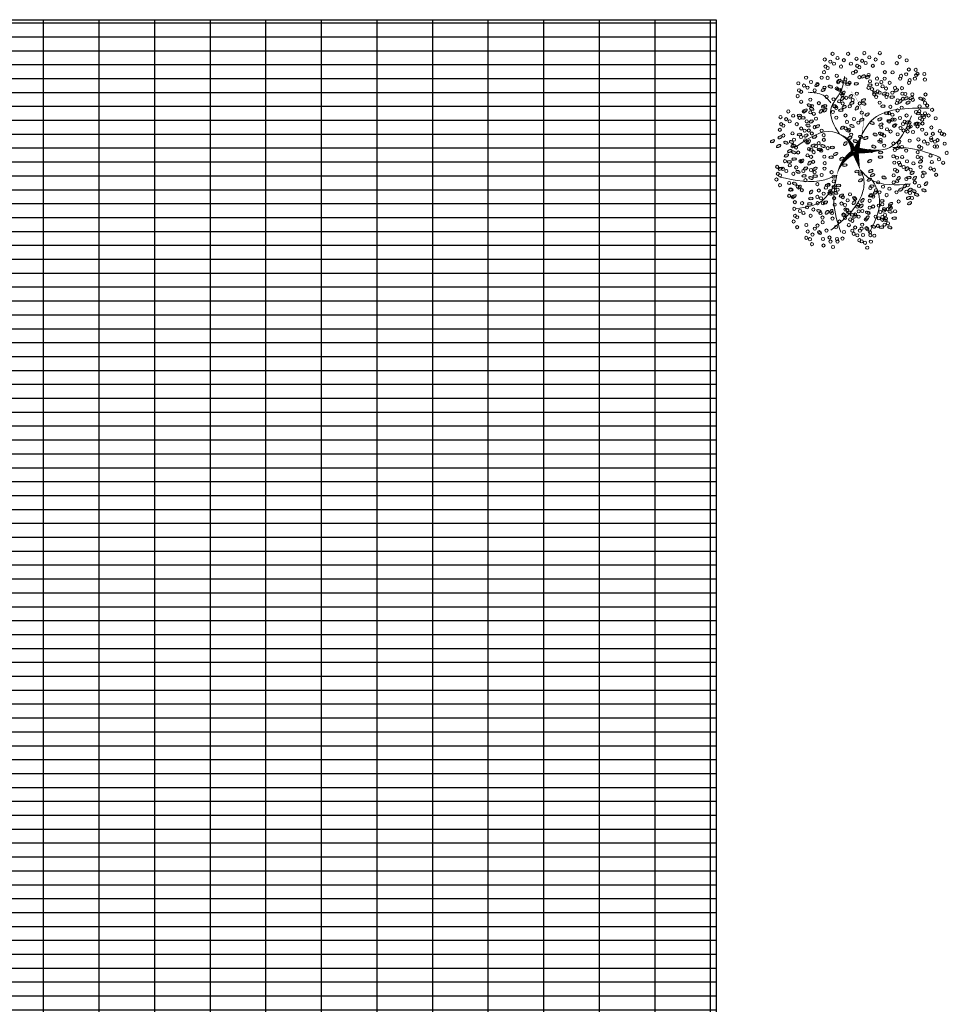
# Model space of a CAD drawing. Header units: millimetres. Extents: x 2161 to 2648, y 395 to 538.
# Tile 15 of 30: x 2330 to 2353, y 479 to 502. Entities that reach past the tile are written whole.
import ezdxf

# ---------------------------------------------------------------- set-up
doc = ezdxf.new("R2010")
doc.units = ezdxf.units.MM
doc.linetypes.add('ACAD_ISO04W100', pattern=[30, 24, -3, 0, -3])
doc.layers.add('01 - Vegetación', color=3, linetype='Continuous', lineweight=0)
doc.layers.add('Cotas', color=3, linetype='Continuous')
doc.layers.add('PAREDE', color=6, linetype='Continuous')

# ---------------------------------------------------------------- blocks, each defined once
blk = doc.blocks.new('17')
at = {"layer": '01 - Vegetación'}
for points in [[(4495.84, 1680.23, 1.33, 0.0221, 0.199177), (4489.97, 1684.48, 0.0221, 0.0221, 1.224983)], [(4496.02, 1680.23, 1.33, 0.0221, 0.286986), (4500.47, 1683.82, 0.0221, 0.0221, -1.494927)], [(4497.07, 1679.43, 0.133, 0.0221, 0.381476), (4512.91, 1682.47, 0.0221, 0.0221, -1.841687)], [(4496.02, 1679.76, 1.77, 0.0221, 0), (4491.39, 1678.53, 0.0221, 0.0221, 0)], [(4496.02, 1679.66, 1.77, 0.0221, 0), (4500.28, 1678.15, 0.0221, 0.0221, 0)], [(4496.4, 1679.85, 1.77, 0.0221, 0.074947), (4496.4, 1672.95, 0.0221, 0.0221, 0.762797)]]:
    blk.add_lwpolyline(points, format="xyseb", dxfattribs=at)
for points in [[(4490, 1684.47), (4488.83, 1687.51), (4489.5, 1699.09)], [(4487.73, 1684.98), (4483.44, 1688.25), (4481.42, 1694.81)], [(4497.83, 1680.19), (4501.11, 1685.48), (4497.33, 1694.81)], [(4508.5, 1685.98), (4510.45, 1688), (4511.21, 1691.78)], [(4490, 1684.47), (4482.94, 1685.23), (4475.36, 1683.47)], [(4491.39, 1678.53), (4489.02, 1677.58), (4485.46, 1677.92), (4475.87, 1685.99)], [(4500.47, 1683.82), (4506.92, 1685.99), (4511.46, 1683.47), (4515.25, 1682.46)], [(4491.39, 1678.53), (4489, 1675.9), (4487.73, 1665.57)], [(4496.57, 1678.43), (4497.07, 1670.86), (4505.15, 1665.32)], [(4497.07, 1679.43), (4503.89, 1675.65), (4507.17, 1660.78)], [(4488.74, 1675.4), (4484.7, 1673.64), (4475.11, 1676.16)], [(4497.07, 1670.11), (4496.82, 1665.57), (4494.55, 1658.01)]]:
    blk.add_spline(points, degree=3, dxfattribs=at)
blk = doc.blocks.new('16')
at = {"layer": '01 - Vegetación'}
h = blk.add_hatch(color=40, dxfattribs=at)
h.set_gradient(color1=(255, 191, 0), color2=(223, 255, 127), rotation=180, centered=1, tint=1, name='INVSPHERICAL')
edge = h.paths.add_edge_path()
edge.add_ellipse((4538.847, 1678.642), major_axis=(-0.0033, 0.0777), ratio=0.578492, start_angle=0, end_angle=360, ccw=False)
edge = h.paths.add_edge_path()
edge.add_ellipse((4538.961, 1678.487), major_axis=(-0.0349, 0.0695), ratio=0.578492, start_angle=0, end_angle=360, ccw=False)
edge = h.paths.add_edge_path()
edge.add_ellipse((4538.69, 1678.926), major_axis=(-0.0594, 0.0503), ratio=0.578492, start_angle=0, end_angle=360, ccw=False)
edge = h.paths.add_edge_path()
edge.add_ellipse((4538.676, 1678.266), major_axis=(-0.0033, 0.0777), ratio=0.578492, start_angle=0, end_angle=360, ccw=False)
edge = h.paths.add_edge_path()
edge.add_ellipse((4541.23, 1679.281), major_axis=(0.0274, 0.0728), ratio=0.578492, start_angle=0, end_angle=360, ccw=False)
edge = h.paths.add_edge_path()
edge.add_ellipse((4540.829, 1679.36), major_axis=(-0.0349, 0.0695), ratio=0.578492, start_angle=0, end_angle=360, ccw=False)
edge = h.paths.add_edge_path()
edge.add_ellipse((4541.174, 1679.607), major_axis=(-0.0349, 0.0695), ratio=0.578492, start_angle=0, end_angle=360, ccw=False)
edge = h.paths.add_edge_path()
edge.add_ellipse((4541.072, 1679.421), major_axis=(0.0274, 0.0728), ratio=0.578492, start_angle=0, end_angle=360, ccw=False)
edge = h.paths.add_edge_path()
edge.add_ellipse((4540.113, 1679.632), major_axis=(-0.0349, 0.0695), ratio=0.578492, start_angle=0, end_angle=360, ccw=False)
edge = h.paths.add_edge_path()
edge.add_ellipse((4540.279, 1679.843), major_axis=(-0.0349, 0.0695), ratio=0.578492, start_angle=0, end_angle=360, ccw=False)
edge = h.paths.add_edge_path()
edge.add_ellipse((4540.165, 1679.999), major_axis=(-0.0033, 0.0777), ratio=0.578492, start_angle=0, end_angle=360, ccw=False)
edge = h.paths.add_edge_path()
edge.add_ellipse((4540.499, 1679.956), major_axis=(-0.0033, 0.0777), ratio=0.578492, start_angle=0, end_angle=360, ccw=False)
edge = h.paths.add_edge_path()
edge.add_ellipse((4540.629, 1679.513), major_axis=(-0.0594, 0.0503), ratio=0.578492, start_angle=0, end_angle=360, ccw=False)
edge = h.paths.add_edge_path()
edge.add_ellipse((4540.551, 1680.278), major_axis=(0.0274, 0.0728), ratio=0.578492, start_angle=0, end_angle=360, ccw=False)
edge = h.paths.add_edge_path()
edge.add_ellipse((4539.201, 1679.744), major_axis=(-0.0033, 0.0777), ratio=0.578492, start_angle=0, end_angle=360, ccw=False)
edge = h.paths.add_edge_path()
edge.add_ellipse((4539.14, 1679.893), major_axis=(0.0274, 0.0728), ratio=0.578492, start_angle=0, end_angle=360, ccw=False)
edge = h.paths.add_edge_path()
edge.add_ellipse((4539.208, 1680.126), major_axis=(-0.0033, 0.0777), ratio=0.578492, start_angle=0, end_angle=360, ccw=False)
edge = h.paths.add_edge_path()
edge.add_ellipse((4538.979, 1680.681), major_axis=(-0.0594, 0.0503), ratio=0.578492, start_angle=0, end_angle=360, ccw=False)
edge = h.paths.add_edge_path()
edge.add_ellipse((4538.577, 1680.728), major_axis=(-0.0033, 0.0777), ratio=0.578492, start_angle=0, end_angle=360, ccw=False)
edge = h.paths.add_edge_path()
edge.add_ellipse((4538.926, 1680.033), major_axis=(0.0274, 0.0728), ratio=0.578492, start_angle=0, end_angle=360, ccw=False)
edge = h.paths.add_edge_path()
edge.add_ellipse((4538.95, 1679.842), major_axis=(0.0274, 0.0728), ratio=0.578492, start_angle=0, end_angle=360, ccw=False)
edge = h.paths.add_edge_path()
edge.add_ellipse((4538.621, 1680.191), major_axis=(-0.0349, 0.0695), ratio=0.578492, start_angle=0, end_angle=360, ccw=False)
edge = h.paths.add_edge_path()
edge.add_ellipse((4538.328, 1680.411), major_axis=(0.0274, 0.0728), ratio=0.578492, start_angle=0, end_angle=360, ccw=False)
edge = h.paths.add_edge_path()
edge.add_ellipse((4538.283, 1680.138), major_axis=(-0.0594, 0.0503), ratio=0.578492, start_angle=0, end_angle=360, ccw=False)
edge = h.paths.add_edge_path()
edge.add_ellipse((4538.32, 1679.993), major_axis=(-0.0594, 0.0503), ratio=0.578492, start_angle=0, end_angle=360, ccw=False)
edge = h.paths.add_edge_path()
edge.add_ellipse((4538.755, 1680.687), major_axis=(-0.0033, 0.0777), ratio=0.578492, start_angle=0, end_angle=360, ccw=False)
edge = h.paths.add_edge_path()
edge.add_ellipse((4538.834, 1681.261), major_axis=(-0.0349, 0.0695), ratio=0.578492, start_angle=0, end_angle=360, ccw=False)
edge = h.paths.add_edge_path()
edge.add_ellipse((4539.054, 1681.374), major_axis=(-0.0033, 0.0777), ratio=0.578492, start_angle=0, end_angle=360, ccw=False)
edge = h.paths.add_edge_path()
edge.add_ellipse((4539.147, 1681.076), major_axis=(-0.0594, 0.0503), ratio=0.578492, start_angle=0, end_angle=360, ccw=False)
edge = h.paths.add_edge_path()
edge.add_ellipse((4539.52, 1680.541), major_axis=(-0.0033, 0.0777), ratio=0.578492, start_angle=0, end_angle=360, ccw=False)
edge = h.paths.add_edge_path()
edge.add_ellipse((4539.459, 1680.689), major_axis=(0.0274, 0.0728), ratio=0.578492, start_angle=0, end_angle=360, ccw=False)
edge = h.paths.add_edge_path()
edge.add_ellipse((4539.527, 1680.923), major_axis=(-0.0033, 0.0777), ratio=0.578492, start_angle=0, end_angle=360, ccw=False)
edge = h.paths.add_edge_path()
edge.add_ellipse((4539.265, 1681.244), major_axis=(0.0274, 0.0728), ratio=0.578492, start_angle=0, end_angle=360, ccw=False)
edge = h.paths.add_edge_path()
edge.add_ellipse((4539.188, 1677.478), major_axis=(-0.0594, 0.0503), ratio=0.578492, start_angle=0, end_angle=360, ccw=False)
edge = h.paths.add_edge_path()
edge.add_ellipse((4539.473, 1678.19), major_axis=(0.0274, 0.0728), ratio=0.578492, start_angle=0, end_angle=360, ccw=False)
edge = h.paths.add_edge_path()
edge.add_ellipse((4540.696, 1678.325), major_axis=(0.0274, 0.0728), ratio=0.578492, start_angle=0, end_angle=360, ccw=False)
edge = h.paths.add_edge_path()
edge.add_ellipse((4540.33, 1678.305), major_axis=(-0.0033, 0.0777), ratio=0.578492, start_angle=0, end_angle=360, ccw=False)
edge = h.paths.add_edge_path()
edge.add_ellipse((4540.174, 1678.307), major_axis=(-0.0033, 0.0777), ratio=0.578492, start_angle=0, end_angle=360, ccw=False)
edge = h.paths.add_edge_path()
edge.add_ellipse((4540.488, 1677.717), major_axis=(-0.0594, 0.0503), ratio=0.578492, start_angle=0, end_angle=360, ccw=False)
edge = h.paths.add_edge_path()
edge.add_ellipse((4540.676, 1677.675), major_axis=(-0.0594, 0.0503), ratio=0.578492, start_angle=0, end_angle=360, ccw=False)
edge = h.paths.add_edge_path()
edge.add_ellipse((4539.469, 1677.341), major_axis=(-0.0033, 0.0777), ratio=0.578492, start_angle=0, end_angle=360, ccw=False)
edge = h.paths.add_edge_path()
edge.add_ellipse((4539.773, 1677.406), major_axis=(-0.0594, 0.0503), ratio=0.578492, start_angle=0, end_angle=360, ccw=False)
edge = h.paths.add_edge_path()
edge.add_ellipse((4539.631, 1677.23), major_axis=(-0.0349, 0.0695), ratio=0.578492, start_angle=0, end_angle=360, ccw=False)
edge = h.paths.add_edge_path()
edge.add_ellipse((4539.445, 1677.695), major_axis=(-0.0594, 0.0503), ratio=0.578492, start_angle=0, end_angle=360, ccw=False)
edge = h.paths.add_edge_path()
edge.add_ellipse((4542.676, 1679.136), major_axis=(-0.0033, 0.0777), ratio=0.578492, start_angle=0, end_angle=360, ccw=False)
edge = h.paths.add_edge_path()
edge.add_ellipse((4542.661, 1679.428), major_axis=(-0.0033, 0.0777), ratio=0.578492, start_angle=0, end_angle=360, ccw=False)
edge = h.paths.add_edge_path()
edge.add_ellipse((4542.742, 1679.554), major_axis=(-0.0033, 0.0777), ratio=0.578492, start_angle=0, end_angle=360, ccw=False)
edge = h.paths.add_edge_path()
edge.add_ellipse((4542.776, 1679.728), major_axis=(-0.0349, 0.0695), ratio=0.578492, start_angle=0, end_angle=360, ccw=False)
edge = h.paths.add_edge_path()
edge.add_ellipse((4542.477, 1679.745), major_axis=(0.0274, 0.0728), ratio=0.578492, start_angle=0, end_angle=360, ccw=False)
edge = h.paths.add_edge_path()
edge.add_ellipse((4542.578, 1680.02), major_axis=(0.0274, 0.0728), ratio=0.578492, start_angle=0, end_angle=360, ccw=False)
edge = h.paths.add_edge_path()
edge.add_ellipse((4542.466, 1680.268), major_axis=(-0.0349, 0.0695), ratio=0.578492, start_angle=0, end_angle=360, ccw=False)
edge = h.paths.add_edge_path()
edge.add_ellipse((4542.632, 1680.479), major_axis=(-0.0349, 0.0695), ratio=0.578492, start_angle=0, end_angle=360, ccw=False)
edge = h.paths.add_edge_path()
edge.add_ellipse((4542.359, 1679.577), major_axis=(-0.0594, 0.0503), ratio=0.578492, start_angle=0, end_angle=360, ccw=False)
edge = h.paths.add_edge_path()
edge.add_ellipse((4542.171, 1679.619), major_axis=(-0.0594, 0.0503), ratio=0.578492, start_angle=0, end_angle=360, ccw=False)
edge = h.paths.add_edge_path()
edge.add_ellipse((4542.246, 1679.328), major_axis=(-0.0594, 0.0503), ratio=0.578492, start_angle=0, end_angle=360, ccw=False)
edge = h.paths.add_edge_path()
edge.add_ellipse((4542.369, 1678.498), major_axis=(0.0274, 0.0728), ratio=0.578492, start_angle=0, end_angle=360, ccw=False)
edge = h.paths.add_edge_path()
edge.add_ellipse((4542.902, 1678.749), major_axis=(-0.0349, 0.0695), ratio=0.578492, start_angle=0, end_angle=360, ccw=False)
edge = h.paths.add_edge_path()
edge.add_ellipse((4542.925, 1678.897), major_axis=(-0.0349, 0.0695), ratio=0.578492, start_angle=0, end_angle=360, ccw=False)
edge = h.paths.add_edge_path()
edge.add_ellipse((4542.628, 1678.671), major_axis=(-0.0033, 0.0777), ratio=0.578492, start_angle=0, end_angle=360, ccw=False)
edge = h.paths.add_edge_path()
edge.add_ellipse((4542.11, 1678.896), major_axis=(-0.0349, 0.0695), ratio=0.578492, start_angle=0, end_angle=360, ccw=False)
edge = h.paths.add_edge_path()
edge.add_ellipse((4542.34, 1678.18), major_axis=(-0.0349, 0.0695), ratio=0.578492, start_angle=0, end_angle=360, ccw=False)
edge = h.paths.add_edge_path()
edge.add_ellipse((4538.137, 1679.191), major_axis=(-0.0349, 0.0695), ratio=0.578492, start_angle=0, end_angle=360, ccw=False)
edge = h.paths.add_edge_path()
edge.add_ellipse((4538.099, 1678.758), major_axis=(-0.0594, 0.0503), ratio=0.578492, start_angle=0, end_angle=360, ccw=False)
edge = h.paths.add_edge_path()
edge.add_ellipse((4537.796, 1678.552), major_axis=(0.0274, 0.0728), ratio=0.578492, start_angle=0, end_angle=360, ccw=False)
edge = h.paths.add_edge_path()
edge.add_ellipse((4537.776, 1678.277), major_axis=(-0.0033, 0.0777), ratio=0.578492, start_angle=0, end_angle=360, ccw=False)
edge = h.paths.add_edge_path()
edge.add_ellipse((4539.181, 1678.6), major_axis=(-0.0033, 0.0777), ratio=0.578492, start_angle=0, end_angle=360, ccw=False)
edge = h.paths.add_edge_path()
edge.add_ellipse((4538.502, 1678.968), major_axis=(-0.0594, 0.0503), ratio=0.578492, start_angle=0, end_angle=360, ccw=False)
edge = h.paths.add_edge_path()
edge.add_ellipse((4538.615, 1679.216), major_axis=(-0.0594, 0.0503), ratio=0.578492, start_angle=0, end_angle=360, ccw=False)
edge = h.paths.add_edge_path()
edge.add_ellipse((4538.188, 1679.557), major_axis=(-0.0033, 0.0777), ratio=0.578492, start_angle=0, end_angle=360, ccw=False)
edge = h.paths.add_edge_path()
edge.add_ellipse((4538.203, 1679.265), major_axis=(-0.0033, 0.0777), ratio=0.578492, start_angle=0, end_angle=360, ccw=False)
edge = h.paths.add_edge_path()
edge.add_ellipse((4538.285, 1679.391), major_axis=(-0.0033, 0.0777), ratio=0.578492, start_angle=0, end_angle=360, ccw=False)
edge = h.paths.add_edge_path()
edge.add_ellipse((4538.856, 1679.647), major_axis=(-0.0349, 0.0695), ratio=0.578492, start_angle=0, end_angle=360, ccw=False)
edge = h.paths.add_edge_path()
edge.add_ellipse((4538.272, 1678.751), major_axis=(0.0274, 0.0728), ratio=0.578492, start_angle=0, end_angle=360, ccw=False)
edge = h.paths.add_edge_path()
edge.add_ellipse((4540.863, 1678.985), major_axis=(0.0274, 0.0728), ratio=0.578492, start_angle=0, end_angle=360, ccw=False)
edge = h.paths.add_edge_path()
edge.add_ellipse((4540.823, 1678.811), major_axis=(-0.0349, 0.0695), ratio=0.578492, start_angle=0, end_angle=360, ccw=False)
edge = h.paths.add_edge_path()
edge.add_ellipse((4541.446, 1678.949), major_axis=(-0.0349, 0.0695), ratio=0.578492, start_angle=0, end_angle=360, ccw=False)
edge = h.paths.add_edge_path()
edge.add_ellipse((4540.434, 1680.393), major_axis=(-0.0033, 0.0777), ratio=0.578492, start_angle=0, end_angle=360, ccw=False)
edge = h.paths.add_edge_path()
edge.add_ellipse((4540.419, 1680.685), major_axis=(-0.0033, 0.0777), ratio=0.578492, start_angle=0, end_angle=360, ccw=False)
edge = h.paths.add_edge_path()
edge.add_ellipse((4539.773, 1680.547), major_axis=(-0.0349, 0.0695), ratio=0.578492, start_angle=0, end_angle=360, ccw=False)
edge = h.paths.add_edge_path()
edge.add_ellipse((4539.782, 1680.87), major_axis=(-0.0349, 0.0695), ratio=0.578492, start_angle=0, end_angle=360, ccw=False)
edge = h.paths.add_edge_path()
edge.add_ellipse((4539.668, 1681.126), major_axis=(0.0274, 0.0728), ratio=0.578492, start_angle=0, end_angle=360, ccw=False)
edge = h.paths.add_edge_path()
edge.add_ellipse((4540.336, 1681.276), major_axis=(0.0274, 0.0728), ratio=0.578492, start_angle=0, end_angle=360, ccw=False)
edge = h.paths.add_edge_path()
edge.add_ellipse((4540.381, 1681.413), major_axis=(-0.0349, 0.0695), ratio=0.578492, start_angle=0, end_angle=360, ccw=False)
edge = h.paths.add_edge_path()
edge.add_ellipse((4540.225, 1681.525), major_axis=(-0.0349, 0.0695), ratio=0.578492, start_angle=0, end_angle=360, ccw=False)
edge = h.paths.add_edge_path()
edge.add_ellipse((4540.009, 1681.424), major_axis=(-0.0033, 0.0777), ratio=0.578492, start_angle=0, end_angle=360, ccw=False)
edge = h.paths.add_edge_path()
edge.add_ellipse((4540.106, 1681.258), major_axis=(-0.0033, 0.0777), ratio=0.578492, start_angle=0, end_angle=360, ccw=False)
edge = h.paths.add_edge_path()
edge.add_ellipse((4540.036, 1680.989), major_axis=(-0.0594, 0.0503), ratio=0.578492, start_angle=0, end_angle=360, ccw=False)
edge = h.paths.add_edge_path()
edge.add_ellipse((4539.967, 1680.73), major_axis=(-0.0594, 0.0503), ratio=0.578492, start_angle=0, end_angle=360, ccw=False)
edge = h.paths.add_edge_path()
edge.add_ellipse((4541.92, 1680.217), major_axis=(-0.0033, 0.0777), ratio=0.578492, start_angle=0, end_angle=360, ccw=False)
edge = h.paths.add_edge_path()
edge.add_ellipse((4541.222, 1680.466), major_axis=(-0.0349, 0.0695), ratio=0.578492, start_angle=0, end_angle=360, ccw=False)
edge = h.paths.add_edge_path()
edge.add_ellipse((4541.387, 1680.676), major_axis=(-0.0349, 0.0695), ratio=0.578492, start_angle=0, end_angle=360, ccw=False)
edge = h.paths.add_edge_path()
edge.add_ellipse((4541.251, 1680.784), major_axis=(0.0274, 0.0728), ratio=0.578492, start_angle=0, end_angle=360, ccw=False)
edge = h.paths.add_edge_path()
edge.add_ellipse((4541.818, 1680.659), major_axis=(0.0274, 0.0728), ratio=0.578492, start_angle=0, end_angle=360, ccw=False)
edge = h.paths.add_edge_path()
edge.add_ellipse((4541.942, 1680.743), major_axis=(0.0274, 0.0728), ratio=0.578492, start_angle=0, end_angle=360, ccw=False)
edge = h.paths.add_edge_path()
edge.add_ellipse((4541.762, 1680.886), major_axis=(-0.0349, 0.0695), ratio=0.578492, start_angle=0, end_angle=360, ccw=False)
edge = h.paths.add_edge_path()
edge.add_ellipse((4541.592, 1681.082), major_axis=(-0.0033, 0.0777), ratio=0.578492, start_angle=0, end_angle=360, ccw=False)
edge = h.paths.add_edge_path()
edge.add_ellipse((4541.511, 1680.956), major_axis=(-0.0033, 0.0777), ratio=0.578492, start_angle=0, end_angle=360, ccw=False)
edge = h.paths.add_edge_path()
edge.add_ellipse((4541.775, 1680.201), major_axis=(-0.0594, 0.0503), ratio=0.578492, start_angle=0, end_angle=360, ccw=False)
edge = h.paths.add_edge_path()
edge.add_ellipse((4541.737, 1680.346), major_axis=(-0.0594, 0.0503), ratio=0.578492, start_angle=0, end_angle=360, ccw=False)
edge = h.paths.add_edge_path()
edge.add_ellipse((4541.843, 1679.118), major_axis=(-0.0594, 0.0503), ratio=0.578492, start_angle=0, end_angle=360, ccw=False)
edge = h.paths.add_edge_path()
edge.add_ellipse((4541.881, 1679.551), major_axis=(-0.0349, 0.0695), ratio=0.578492, start_angle=0, end_angle=360, ccw=False)
edge = h.paths.add_edge_path()
edge.add_ellipse((4542.015, 1679.29), major_axis=(-0.0349, 0.0695), ratio=0.578492, start_angle=0, end_angle=360, ccw=False)
edge = h.paths.add_edge_path()
edge.add_ellipse((4541.91, 1679.869), major_axis=(0.0274, 0.0728), ratio=0.578492, start_angle=0, end_angle=360, ccw=False)
edge = h.paths.add_edge_path()
edge.add_ellipse((4541.769, 1679.666), major_axis=(-0.0033, 0.0777), ratio=0.578492, start_angle=0, end_angle=360, ccw=False)
edge = h.paths.add_edge_path()
edge.add_ellipse((4539.676, 1679.115), major_axis=(-0.0033, 0.0777), ratio=0.578492, start_angle=0, end_angle=360, ccw=False)
edge = h.paths.add_edge_path()
edge.add_ellipse((4539.594, 1678.989), major_axis=(-0.0033, 0.0777), ratio=0.578492, start_angle=0, end_angle=360, ccw=False)
edge = h.paths.add_edge_path()
edge.add_ellipse((4539.898, 1679.531), major_axis=(-0.0033, 0.0777), ratio=0.578492, start_angle=0, end_angle=360, ccw=False)
edge = h.paths.add_edge_path()
edge.add_ellipse((4539.697, 1678.641), major_axis=(-0.0349, 0.0695), ratio=0.578492, start_angle=0, end_angle=360, ccw=False)
edge = h.paths.add_edge_path()
edge.add_ellipse((4539.398, 1678.691), major_axis=(-0.0349, 0.0695), ratio=0.578492, start_angle=0, end_angle=360, ccw=False)
edge = h.paths.add_edge_path()
edge.add_ellipse((4539.555, 1678.579), major_axis=(-0.0349, 0.0695), ratio=0.578492, start_angle=0, end_angle=360, ccw=False)
edge = h.paths.add_edge_path()
edge.add_ellipse((4540.714, 1679.167), major_axis=(0.0274, 0.0728), ratio=0.578492, start_angle=0, end_angle=360, ccw=False)
edge = h.paths.add_edge_path()
edge.add_ellipse((4540.549, 1681.79), major_axis=(-0.0349, 0.0695), ratio=0.578492, start_angle=0, end_angle=360, ccw=False)
edge = h.paths.add_edge_path()
edge.add_ellipse((4540.715, 1682.001), major_axis=(-0.0349, 0.0695), ratio=0.578492, start_angle=0, end_angle=360, ccw=False)
edge = h.paths.add_edge_path()
edge.add_ellipse((4540.848, 1681.741), major_axis=(-0.0349, 0.0695), ratio=0.578492, start_angle=0, end_angle=360, ccw=False)
edge = h.paths.add_edge_path()
edge.add_ellipse((4540.661, 1681.542), major_axis=(0.0274, 0.0728), ratio=0.578492, start_angle=0, end_angle=360, ccw=False)
edge = h.paths.add_edge_path()
edge.add_ellipse((4540.684, 1681.351), major_axis=(0.0274, 0.0728), ratio=0.578492, start_angle=0, end_angle=360, ccw=False)
edge = h.paths.add_edge_path()
edge.add_ellipse((4540.56, 1681.267), major_axis=(0.0274, 0.0728), ratio=0.578492, start_angle=0, end_angle=360, ccw=False)
edge = h.paths.add_edge_path()
edge.add_ellipse((4540.528, 1678.539), major_axis=(0.0274, 0.0728), ratio=0.578492, start_angle=0, end_angle=360, ccw=False)
edge = h.paths.add_edge_path()
edge.add_ellipse((4540.38, 1678.647), major_axis=(0.0274, 0.0728), ratio=0.578492, start_angle=0, end_angle=360, ccw=False)
edge = h.paths.add_edge_path()
edge.add_ellipse((4540.034, 1678.678), major_axis=(-0.0349, 0.0695), ratio=0.578492, start_angle=0, end_angle=360, ccw=False)
edge = h.paths.add_edge_path()
edge.add_ellipse((4540.944, 1678.493), major_axis=(0.0274, 0.0728), ratio=0.578492, start_angle=0, end_angle=360, ccw=False)
edge = h.paths.add_edge_path()
edge.add_ellipse((4541.625, 1678.77), major_axis=(-0.0349, 0.0695), ratio=0.578492, start_angle=0, end_angle=360, ccw=False)
edge = h.paths.add_edge_path()
edge.add_ellipse((4541.994, 1678.887), major_axis=(0.0274, 0.0728), ratio=0.578492, start_angle=0, end_angle=360, ccw=False)
edge = h.paths.add_edge_path()
edge.add_ellipse((4541.336, 1678.598), major_axis=(0.0274, 0.0728), ratio=0.578492, start_angle=0, end_angle=360, ccw=False)
edge = h.paths.add_edge_path()
edge.add_ellipse((4539.381, 1678.993), major_axis=(-0.0349, 0.0695), ratio=0.578492, start_angle=0, end_angle=360, ccw=False)
edge = h.paths.add_edge_path()
edge.add_ellipse((4540.938, 1681.079), major_axis=(-0.0033, 0.0777), ratio=0.578492, start_angle=0, end_angle=360, ccw=False)
edge = h.paths.add_edge_path()
edge.add_ellipse((4540.699, 1680.759), major_axis=(-0.0594, 0.0503), ratio=0.578492, start_angle=0, end_angle=360, ccw=False)
edge = h.paths.add_edge_path()
edge.add_ellipse((4540.908, 1680.857), major_axis=(-0.0349, 0.0695), ratio=0.578492, start_angle=0, end_angle=360, ccw=False)
edge = h.paths.add_edge_path()
edge.add_ellipse((4540.863, 1680.561), major_axis=(-0.0349, 0.0695), ratio=0.578492, start_angle=0, end_angle=360, ccw=False)
edge = h.paths.add_edge_path()
edge.add_ellipse((4540.564, 1680.61), major_axis=(-0.0349, 0.0695), ratio=0.578492, start_angle=0, end_angle=360, ccw=False)
edge = h.paths.add_edge_path()
edge.add_ellipse((4539.771, 1681.729), major_axis=(-0.0349, 0.0695), ratio=0.578492, start_angle=0, end_angle=360, ccw=False)
edge = h.paths.add_edge_path()
edge.add_ellipse((4540.968, 1678.302), major_axis=(0.0274, 0.0728), ratio=0.578492, start_angle=0, end_angle=360, ccw=False)
edge = h.paths.add_edge_path()
edge.add_ellipse((4541.908, 1678.227), major_axis=(-0.0033, 0.0777), ratio=0.578492, start_angle=0, end_angle=360, ccw=False)
edge = h.paths.add_edge_path()
edge.add_ellipse((4541.283, 1678.297), major_axis=(-0.0349, 0.0695), ratio=0.578492, start_angle=0, end_angle=360, ccw=False)
edge = h.paths.add_edge_path()
edge.add_ellipse((4541.463, 1678.333), major_axis=(-0.0349, 0.0695), ratio=0.578492, start_angle=0, end_angle=360, ccw=False)
edge = h.paths.add_edge_path()
edge.add_ellipse((4538.021, 1678.159), major_axis=(0.0274, 0.0728), ratio=0.578492, start_angle=0, end_angle=360, ccw=False)
edge = h.paths.add_edge_path()
edge.add_ellipse((4537.772, 1677.992), major_axis=(0.0274, 0.0728), ratio=0.578492, start_angle=0, end_angle=360, ccw=False)
edge = h.paths.add_edge_path()
edge.add_ellipse((4538.082, 1677.841), major_axis=(-0.0033, 0.0777), ratio=0.578492, start_angle=0, end_angle=360, ccw=False)
edge = h.paths.add_edge_path()
edge.add_ellipse((4538.572, 1677.966), major_axis=(-0.0349, 0.0695), ratio=0.578492, start_angle=0, end_angle=360, ccw=False)
edge = h.paths.add_edge_path()
edge.add_ellipse((4538.311, 1677.99), major_axis=(0.0274, 0.0728), ratio=0.578492, start_angle=0, end_angle=360, ccw=False)
edge = h.paths.add_edge_path()
edge.add_ellipse((4538.394, 1678.174), major_axis=(0.0274, 0.0728), ratio=0.578492, start_angle=0, end_angle=360, ccw=False)
edge = h.paths.add_edge_path()
edge.add_ellipse((4538.776, 1677.355), major_axis=(-0.0349, 0.0695), ratio=0.578492, start_angle=0, end_angle=360, ccw=False)
edge = h.paths.add_edge_path()
edge.add_ellipse((4538.597, 1677.319), major_axis=(-0.0349, 0.0695), ratio=0.578492, start_angle=0, end_angle=360, ccw=False)
edge = h.paths.add_edge_path()
edge.add_ellipse((4539.063, 1677.621), major_axis=(-0.0349, 0.0695), ratio=0.578492, start_angle=0, end_angle=360, ccw=False)
edge = h.paths.add_edge_path()
edge.add_ellipse((4539.033, 1676.828), major_axis=(0.0274, 0.0728), ratio=0.578492, start_angle=0, end_angle=360, ccw=False)
edge = h.paths.add_edge_path()
edge.add_ellipse((4539.009, 1677.162), major_axis=(0.0274, 0.0728), ratio=0.578492, start_angle=0, end_angle=360, ccw=False)
edge = h.paths.add_edge_path()
edge.add_ellipse((4538.885, 1677.078), major_axis=(0.0274, 0.0728), ratio=0.578492, start_angle=0, end_angle=360, ccw=False)
edge = h.paths.add_edge_path()
edge.add_ellipse((4539.054, 1677.298), major_axis=(-0.0349, 0.0695), ratio=0.578492, start_angle=0, end_angle=360, ccw=False)
edge = h.paths.add_edge_path()
edge.add_ellipse((4542.221, 1677.913), major_axis=(-0.0033, 0.0777), ratio=0.578492, start_angle=0, end_angle=360, ccw=False)
edge = h.paths.add_edge_path()
edge.add_ellipse((4542.451, 1677.771), major_axis=(-0.0349, 0.0695), ratio=0.578492, start_angle=0, end_angle=360, ccw=False)
edge = h.paths.add_edge_path()
edge.add_ellipse((4541.18, 1677.355), major_axis=(-0.0349, 0.0695), ratio=0.578492, start_angle=0, end_angle=360, ccw=False)
edge = h.paths.add_edge_path()
edge.add_ellipse((4541.671, 1678.102), major_axis=(-0.0033, 0.0777), ratio=0.578492, start_angle=0, end_angle=360, ccw=False)
edge = h.paths.add_edge_path()
edge.add_ellipse((4541.411, 1678.017), major_axis=(-0.0033, 0.0777), ratio=0.578492, start_angle=0, end_angle=360, ccw=False)
edge = h.paths.add_edge_path()
edge.add_ellipse((4542.075, 1677.637), major_axis=(-0.0594, 0.0503), ratio=0.578492, start_angle=0, end_angle=360, ccw=False)
edge = h.paths.add_edge_path()
edge.add_ellipse((4541.252, 1677.826), major_axis=(-0.0349, 0.0695), ratio=0.578492, start_angle=0, end_angle=360, ccw=False)
edge = h.paths.add_edge_path()
edge.add_ellipse((4541.596, 1676.853), major_axis=(-0.0033, 0.0777), ratio=0.578492, start_angle=0, end_angle=360, ccw=False)
edge = h.paths.add_edge_path()
edge.add_ellipse((4541.655, 1677.018), major_axis=(-0.0033, 0.0777), ratio=0.578492, start_angle=0, end_angle=360, ccw=False)
edge = h.paths.add_edge_path()
edge.add_ellipse((4542.033, 1677.371), major_axis=(-0.0349, 0.0695), ratio=0.578492, start_angle=0, end_angle=360, ccw=False)
edge = h.paths.add_edge_path()
edge.add_ellipse((4542.19, 1677.259), major_axis=(-0.0349, 0.0695), ratio=0.578492, start_angle=0, end_angle=360, ccw=False)
edge = h.paths.add_edge_path()
edge.add_ellipse((4542.168, 1676.931), major_axis=(0.0274, 0.0728), ratio=0.578492, start_angle=0, end_angle=360, ccw=False)
edge = h.paths.add_edge_path()
edge.add_ellipse((4542.176, 1677.433), major_axis=(-0.0349, 0.0695), ratio=0.578492, start_angle=0, end_angle=360, ccw=False)
edge = h.paths.add_edge_path()
edge.add_ellipse((4541.313, 1677.094), major_axis=(-0.0349, 0.0695), ratio=0.578492, start_angle=0, end_angle=360, ccw=False)
edge = h.paths.add_edge_path()
edge.add_ellipse((4541.359, 1677.391), major_axis=(-0.0349, 0.0695), ratio=0.578492, start_angle=0, end_angle=360, ccw=False)
edge = h.paths.add_edge_path()
edge.add_ellipse((4540.019, 1676.943), major_axis=(-0.0349, 0.0695), ratio=0.578492, start_angle=0, end_angle=360, ccw=False)
edge = h.paths.add_edge_path()
edge.add_ellipse((4539.641, 1676.826), major_axis=(0.0274, 0.0728), ratio=0.578492, start_angle=0, end_angle=360, ccw=False)
edge = h.paths.add_edge_path()
edge.add_ellipse((4539.262, 1676.754), major_axis=(-0.0594, 0.0503), ratio=0.578492, start_angle=0, end_angle=360, ccw=False)
edge = h.paths.add_edge_path()
edge.add_ellipse((4539.45, 1677.146), major_axis=(-0.0594, 0.0503), ratio=0.578492, start_angle=0, end_angle=360, ccw=False)
at = {"layer": '01 - Vegetación', "extrusion": (0, 0, -1)}
for centre, major_axis in [((4540.715, 1682.001), (-0.0349, 0.0695)), ((4539.771, 1681.729), (-0.0349, 0.0695)), ((4540.549, 1681.79), (-0.0349, 0.0695)), ((4540.848, 1681.741), (-0.0349, 0.0695)), ((4538.834, 1681.261), (-0.0349, 0.0695)), ((4539.054, 1681.374), (-0.0033, 0.0777)), ((4540.009, 1681.424), (-0.0033, 0.0777)), ((4540.106, 1681.258), (-0.0033, 0.0777)), ((4540.225, 1681.525), (-0.0349, 0.0695)), ((4540.381, 1681.413), (-0.0349, 0.0695)), ((4539.527, 1680.923), (-0.0033, 0.0777)), ((4539.782, 1680.87), (-0.0349, 0.0695)), ((4540.938, 1681.079), (-0.0033, 0.0777)), ((4541.511, 1680.956), (-0.0033, 0.0777)), ((4541.592, 1681.082), (-0.0033, 0.0777)), ((4541.762, 1680.886), (-0.0349, 0.0695)), ((4538.577, 1680.728), (-0.0033, 0.0777)), ((4538.755, 1680.687), (-0.0033, 0.0777)), ((4539.52, 1680.541), (-0.0033, 0.0777)), ((4539.773, 1680.547), (-0.0349, 0.0695)), ((4540.419, 1680.685), (-0.0033, 0.0777)), ((4540.564, 1680.61), (-0.0349, 0.0695)), ((4540.863, 1680.561), (-0.0349, 0.0695)), ((4540.908, 1680.857), (-0.0349, 0.0695)), ((4541.387, 1680.676), (-0.0349, 0.0695)), ((4540.434, 1680.393), (-0.0033, 0.0777)), ((4541.222, 1680.466), (-0.0349, 0.0695)), ((4541.92, 1680.217), (-0.0033, 0.0777)), ((4542.466, 1680.268), (-0.0349, 0.0695)), ((4542.632, 1680.479), (-0.0349, 0.0695)), ((4538.621, 1680.191), (-0.0349, 0.0695)), ((4539.208, 1680.126), (-0.0033, 0.0777)), ((4540.165, 1679.999), (-0.0033, 0.0777)), ((4540.499, 1679.956), (-0.0033, 0.0777)), ((4538.188, 1679.557), (-0.0033, 0.0777)), ((4538.856, 1679.647), (-0.0349, 0.0695)), ((4539.201, 1679.744), (-0.0033, 0.0777)), ((4539.898, 1679.531), (-0.0033, 0.0777)), ((4540.113, 1679.632), (-0.0349, 0.0695)), ((4540.279, 1679.843), (-0.0349, 0.0695)), ((4541.174, 1679.607), (-0.0349, 0.0695)), ((4541.769, 1679.666), (-0.0033, 0.0777)), ((4541.881, 1679.551), (-0.0349, 0.0695)), ((4542.742, 1679.554), (-0.0033, 0.0777)), ((4542.776, 1679.728), (-0.0349, 0.0695)), ((4538.137, 1679.191), (-0.0349, 0.0695)), ((4538.203, 1679.265), (-0.0033, 0.0777)), ((4538.285, 1679.391), (-0.0033, 0.0777)), ((4540.829, 1679.36), (-0.0349, 0.0695)), ((4542.015, 1679.29), (-0.0349, 0.0695)), ((4542.661, 1679.428), (-0.0033, 0.0777)), ((4539.381, 1678.993), (-0.0349, 0.0695)), ((4539.594, 1678.989), (-0.0033, 0.0777)), ((4539.676, 1679.115), (-0.0033, 0.0777)), ((4541.446, 1678.949), (-0.0349, 0.0695)), ((4542.11, 1678.896), (-0.0349, 0.0695)), ((4542.676, 1679.136), (-0.0033, 0.0777)), ((4542.925, 1678.897), (-0.0349, 0.0695)), ((4538.847, 1678.642), (-0.0033, 0.0777)), ((4539.181, 1678.6), (-0.0033, 0.0777)), ((4539.398, 1678.691), (-0.0349, 0.0695)), ((4539.555, 1678.579), (-0.0349, 0.0695)), ((4539.697, 1678.641), (-0.0349, 0.0695)), ((4540.034, 1678.678), (-0.0349, 0.0695)), ((4540.823, 1678.811), (-0.0349, 0.0695)), ((4541.625, 1678.77), (-0.0349, 0.0695)), ((4542.628, 1678.671), (-0.0033, 0.0777)), ((4542.902, 1678.749), (-0.0349, 0.0695)), ((4537.776, 1678.277), (-0.0033, 0.0777)), ((4538.676, 1678.266), (-0.0033, 0.0777)), ((4538.961, 1678.487), (-0.0349, 0.0695)), ((4540.174, 1678.307), (-0.0033, 0.0777)), ((4540.33, 1678.305), (-0.0033, 0.0777)), ((4541.283, 1678.297), (-0.0349, 0.0695)), ((4541.463, 1678.333), (-0.0349, 0.0695)), ((4541.908, 1678.227), (-0.0033, 0.0777)), ((4542.34, 1678.18), (-0.0349, 0.0695)), ((4538.082, 1677.841), (-0.0033, 0.0777)), ((4538.572, 1677.966), (-0.0349, 0.0695)), ((4541.411, 1678.017), (-0.0033, 0.0777)), ((4541.671, 1678.102), (-0.0033, 0.0777)), ((4542.221, 1677.913), (-0.0033, 0.0777)), ((4539.063, 1677.621), (-0.0349, 0.0695)), ((4541.252, 1677.826), (-0.0349, 0.0695)), ((4542.451, 1677.771), (-0.0349, 0.0695)), ((4538.597, 1677.319), (-0.0349, 0.0695)), ((4538.776, 1677.355), (-0.0349, 0.0695)), ((4539.054, 1677.298), (-0.0349, 0.0695)), ((4539.469, 1677.341), (-0.0033, 0.0777)), ((4539.631, 1677.23), (-0.0349, 0.0695)), ((4541.18, 1677.355), (-0.0349, 0.0695)), ((4541.359, 1677.391), (-0.0349, 0.0695)), ((4542.033, 1677.371), (-0.0349, 0.0695)), ((4542.176, 1677.433), (-0.0349, 0.0695)), ((4542.19, 1677.259), (-0.0349, 0.0695)), ((4540.019, 1676.943), (-0.0349, 0.0695)), ((4541.313, 1677.094), (-0.0349, 0.0695)), ((4541.596, 1676.853), (-0.0033, 0.0777)), ((4541.655, 1677.018), (-0.0033, 0.0777))]:
    blk.add_ellipse(centre, major_axis=major_axis, ratio=0.578492, start_param=3.141593, end_param=9.424778, dxfattribs=at)
for centre, major_axis in [((4540.661, 1681.542), (0.0274, 0.0728)), ((4539.265, 1681.244), (0.0274, 0.0728)), ((4540.336, 1681.276), (0.0274, 0.0728)), ((4540.56, 1681.267), (0.0274, 0.0728)), ((4540.684, 1681.351), (0.0274, 0.0728)), ((4539.147, 1681.076), (-0.0594, 0.0503)), ((4539.668, 1681.126), (0.0274, 0.0728)), ((4540.036, 1680.989), (-0.0594, 0.0503)), ((4538.979, 1680.681), (-0.0594, 0.0503)), ((4539.459, 1680.689), (0.0274, 0.0728)), ((4539.967, 1680.73), (-0.0594, 0.0503)), ((4540.699, 1680.759), (-0.0594, 0.0503)), ((4541.251, 1680.784), (0.0274, 0.0728)), ((4541.818, 1680.659), (0.0274, 0.0728)), ((4541.942, 1680.743), (0.0274, 0.0728)), ((4538.328, 1680.411), (0.0274, 0.0728)), ((4540.551, 1680.278), (0.0274, 0.0728)), ((4541.737, 1680.346), (-0.0594, 0.0503)), ((4538.283, 1680.138), (-0.0594, 0.0503)), ((4538.32, 1679.993), (-0.0594, 0.0503)), ((4538.926, 1680.033), (0.0274, 0.0728)), ((4539.14, 1679.893), (0.0274, 0.0728)), ((4541.775, 1680.201), (-0.0594, 0.0503)), ((4541.91, 1679.869), (0.0274, 0.0728)), ((4542.578, 1680.02), (0.0274, 0.0728)), ((4538.95, 1679.842), (0.0274, 0.0728)), ((4542.171, 1679.619), (-0.0594, 0.0503)), ((4542.359, 1679.577), (-0.0594, 0.0503)), ((4542.477, 1679.745), (0.0274, 0.0728)), ((4538.615, 1679.216), (-0.0594, 0.0503)), ((4540.629, 1679.513), (-0.0594, 0.0503)), ((4541.072, 1679.421), (0.0274, 0.0728)), ((4541.23, 1679.281), (0.0274, 0.0728)), ((4542.246, 1679.328), (-0.0594, 0.0503)), ((4538.502, 1678.968), (-0.0594, 0.0503)), ((4538.69, 1678.926), (-0.0594, 0.0503)), ((4540.714, 1679.167), (0.0274, 0.0728)), ((4540.863, 1678.985), (0.0274, 0.0728)), ((4541.843, 1679.118), (-0.0594, 0.0503)), ((4541.994, 1678.887), (0.0274, 0.0728)), ((4537.796, 1678.552), (0.0274, 0.0728)), ((4538.099, 1678.758), (-0.0594, 0.0503)), ((4538.272, 1678.751), (0.0274, 0.0728)), ((4540.38, 1678.647), (0.0274, 0.0728)), ((4540.528, 1678.539), (0.0274, 0.0728)), ((4541.336, 1678.598), (0.0274, 0.0728)), ((4538.394, 1678.174), (0.0274, 0.0728)), ((4539.473, 1678.19), (0.0274, 0.0728)), ((4540.696, 1678.325), (0.0274, 0.0728)), ((4540.944, 1678.493), (0.0274, 0.0728)), ((4540.968, 1678.302), (0.0274, 0.0728)), ((4542.369, 1678.498), (0.0274, 0.0728)), ((4537.772, 1677.992), (0.0274, 0.0728)), ((4538.021, 1678.159), (0.0274, 0.0728)), ((4538.311, 1677.99), (0.0274, 0.0728)), ((4539.445, 1677.695), (-0.0594, 0.0503)), ((4540.488, 1677.717), (-0.0594, 0.0503)), ((4540.676, 1677.675), (-0.0594, 0.0503)), ((4542.075, 1677.637), (-0.0594, 0.0503)), ((4539.188, 1677.478), (-0.0594, 0.0503)), ((4539.773, 1677.406), (-0.0594, 0.0503)), ((4538.885, 1677.078), (0.0274, 0.0728)), ((4539.009, 1677.162), (0.0274, 0.0728)), ((4539.45, 1677.146), (-0.0594, 0.0503)), ((4542.168, 1676.931), (0.0274, 0.0728)), ((4539.033, 1676.828), (0.0274, 0.0728)), ((4539.262, 1676.754), (-0.0594, 0.0503)), ((4539.641, 1676.826), (0.0274, 0.0728))]:
    blk.add_ellipse(centre, major_axis=major_axis, ratio=0.578492, dxfattribs=at)
blk = doc.blocks.new('18')
at = {"color": 60}
for centre in [(4488.87, 1699.94), (4490.32, 1699.58), (4492.13, 1699.76), (4487.42, 1699.03), (4489.95, 1699.03), (4491.04, 1697.4), (4491.59, 1698.31), (4493.58, 1697.76), (4500.15, 1698.17), (4501.6, 1699.08), (4502.68, 1698.17), (4503.05, 1698.72), (4504.32, 1697.45), (4504.86, 1698.9), (4506.31, 1696.91), (4476.66, 1694.63), (4478.11, 1695.54), (4479.2, 1694.63), (4479.56, 1695.18), (4481.37, 1695.36), (4483.07, 1695.23), (4484.34, 1695.77), (4484.7, 1696.68), (4486.33, 1696.32), (4487.06, 1694.51), (4487.96, 1696.68), (4490.32, 1695.59), (4491.95, 1694.87), (4492.49, 1696.5), (4495.8, 1694.37), (4497.07, 1694.91), (4497.43, 1695.82), (4499.06, 1695.46), (4500.69, 1695.82), (4503.05, 1694.73), (4503.77, 1696.54), (4505.22, 1695.64), (4473.94, 1692.28), (4475.57, 1691.92), (4477.21, 1692.28), (4480.29, 1693), (4480.83, 1693.91), (4481.74, 1692.1), (4482.82, 1693.36), (4486.15, 1693.42), (4488.69, 1692.51), (4491.04, 1693.06), (4493.58, 1693.78), (4495.05, 1691.97), (4498.31, 1691.97), (4498.88, 1692.56), (4499.79, 1693.65), (4501.39, 1692.69), (4501.93, 1693.6), (4503.77, 1692.2), (4504.68, 1694.01), (4506.31, 1692.92), (4472.31, 1690.83), (4473.58, 1691.37), (4474.77, 1690.7), (4476.3, 1690.11), (4477.08, 1689.41), (4479.56, 1691.19), (4481.19, 1690.47), (4482.82, 1689.38), (4484.42, 1689.44), (4487.68, 1689.44), (4490.76, 1690.17), (4491.3, 1691.07), (4493.41, 1690.52), (4494.68, 1691.06), (4495.88, 1690.38), (4496.68, 1691.6), (4497.4, 1689.79), (4500.66, 1690.88), (4501.42, 1691.65), (4502.29, 1690.16), (4471.96, 1687.88), (4473.62, 1688.01), (4475.16, 1688.77), (4475.39, 1689.02), (4475.8, 1687.11), (4477.93, 1688.11), (4479.13, 1688.13), (4480.29, 1688.66), (4482.79, 1688), (4484.06, 1688.54), (4485.25, 1687.86), (4486.05, 1689.08), (4486.77, 1687.27), (4490.04, 1688.36), (4491.67, 1687.63), (4493.06, 1687.57), (4494.72, 1687.69), (4496.26, 1688.46), (4496.5, 1688.71), (4496.9, 1686.8), (4498.18, 1689.1), (4499.03, 1687.8), (4500.23, 1687.82), (4501.39, 1688.34), (4471.57, 1685.45), (4472.98, 1686.09), (4472.98, 1684.29), (4473.62, 1684.42), (4474.01, 1686.34), (4476.7, 1684.68), (4478.87, 1685.57), (4480.28, 1685.7), (4482.43, 1685.04), (4484.1, 1685.17), (4485.63, 1685.94), (4485.87, 1686.18), (4486.27, 1684.27), (4487.55, 1686.58), (4488.4, 1685.28), (4489.6, 1685.3), (4490.76, 1685.82), (4473.75, 1683.01), (4475.42, 1682.63), (4478.11, 1683.78), (4479, 1682.37), (4479.9, 1682.75), (4481.08, 1681.83), (4481.18, 1682.24), (4482.35, 1682.38), (4482.71, 1683.28), (4484.34, 1682.92), (4474.59, 1679.23), (4474.95, 1680.14), (4476.58, 1679.78), (4483.54, 1681.7), (4483.93, 1679.78), (4484.16, 1680.02), (4485.07, 1681.11), (4473.32, 1678.69), (4475.78, 1678.56), (4476.4, 1676.88), (4477.31, 1677.97), (4480.73, 1678.88), (4482.39, 1679.01), (4472.96, 1675.74), (4474.63, 1675.87), (4476.17, 1676.64), (4481.65, 1676.05), (4477.3, 1672.25), (4478.56, 1672.79), (4478.93, 1673.7), (4479.76, 1672.11), (4480.56, 1673.33), (4482.19, 1673.7), (4481.28, 1671.52), (4482.06, 1670.83)]:
    blk.add_circle(centre, 0.405, dxfattribs=at)
at = {"color": 62}
for centre in [(4510.24, 1694.51), (4513.51, 1694.33), (4508.79, 1693.6), (4511.33, 1693.6), (4511.69, 1694.15), (4512.42, 1691.97), (4512.96, 1692.88), (4514.96, 1692.34), (4504.45, 1689.8), (4505.71, 1690.35), (4506.08, 1691.25), (4507.71, 1690.89), (4509.34, 1691.25), (4511.69, 1690.16), (4513.33, 1689.44), (4513.87, 1691.07), (4507.53, 1687.99), (4508.43, 1689.08), (4510.06, 1687.09), (4512.42, 1687.63), (4514.96, 1688.35), (4475.75, 1680.49), (4477.2, 1681.39), (4478.29, 1680.49), (4478.65, 1681.03), (4479.92, 1679.76), (4480.46, 1681.21), (4481.91, 1679.22), (4471.4, 1676.68), (4472.67, 1677.23), (4473.03, 1678.13), (4474.66, 1677.77), (4476.29, 1678.13), (4478.65, 1677.04), (4479.37, 1678.86), (4480.82, 1677.95), (4474.48, 1674.87), (4475.39, 1675.96), (4479.37, 1674.51), (4480.28, 1676.32), (4481.91, 1675.23), (4481.98, 1675.16), (4483.43, 1676.06), (4484.51, 1675.16), (4484.88, 1675.7), (4486.15, 1674.43), (4486.69, 1675.88), (4477.02, 1673.97), (4478.9, 1671.9), (4479.26, 1672.8), (4480.89, 1672.44), (4482.52, 1672.8), (4484.88, 1671.72), (4485.6, 1673.53), (4487.05, 1672.62), (4488.14, 1673.89), (4477.63, 1671.36), (4480.71, 1669.54), (4481.61, 1670.63), (4485.6, 1669.18), (4486.51, 1670.99), (4488.14, 1669.91), (4483.25, 1668.64)]:
    blk.add_circle(centre, 0.405, dxfattribs=at)
at = {"color": 64}
for centre in [(4514.9, 1686.83), (4516.35, 1687.74), (4517.44, 1686.83), (4517.8, 1687.37), (4519.61, 1687.56), (4512.18, 1684.48), (4515.45, 1684.48), (4518.53, 1685.2), (4519.07, 1686.11), (4519.98, 1684.3), (4521.06, 1685.56), (4510.55, 1683.03), (4511.82, 1683.57), (4513.81, 1684.11), (4514.54, 1682.3), (4517.8, 1683.39), (4519.43, 1682.67), (4513.63, 1681.22), (4516.17, 1680.31), (4518.53, 1680.86), (4521.06, 1681.58), (4489.93, 1669.91), (4491.38, 1669.55), (4493.19, 1669.73), (4485.76, 1666.65), (4488.48, 1669), (4489.02, 1666.65), (4491.01, 1669), (4492.1, 1667.37), (4492.65, 1668.28), (4494.64, 1667.74), (4484.13, 1665.2), (4485.4, 1665.74), (4487.39, 1666.29), (4488.12, 1664.48), (4491.38, 1665.56), (4493.01, 1664.84), (4493.55, 1666.47), (4487.21, 1663.39), (4489.75, 1662.48), (4492.1, 1663.03), (4494.43, 1662.83), (4494.64, 1663.75), (4495.88, 1663.74), (4496.96, 1662.83), (4497.33, 1663.38), (4498.59, 1662.11), (4499.14, 1663.56), (4500.59, 1661.57), (4490.08, 1659.03), (4491.35, 1659.57), (4491.71, 1660.48), (4493.34, 1660.12), (4494.97, 1660.48), (4497.33, 1659.39), (4498.05, 1661.2), (4499.5, 1660.3), (4493.16, 1657.22), (4494.06, 1658.31), (4498.05, 1656.86), (4498.96, 1658.67), (4500.59, 1657.58), (4495.69, 1656.31)]:
    blk.add_circle(centre, 0.405, dxfattribs=at)
at = {"color": 66}
for centre in [(4504.72, 1684.6), (4506.17, 1685.5), (4507.25, 1684.6), (4507.62, 1685.14), (4509.43, 1685.32), (4502, 1682.24), (4503.63, 1681.88), (4505.26, 1682.24), (4508.34, 1682.97), (4508.89, 1683.87), (4509.79, 1682.06), (4510.88, 1683.33), (4500.37, 1680.79), (4501.64, 1681.34), (4504.36, 1680.07), (4507.62, 1681.15), (4509.25, 1680.43), (4510.88, 1679.34), (4516.54, 1679.6), (4517.99, 1679.24), (4519.8, 1679.42), (4503.45, 1678.98), (4505.99, 1678.08), (4508.34, 1678.62), (4515.09, 1678.69), (4517.63, 1678.69), (4518.71, 1677.06), (4519.26, 1677.97), (4521.25, 1677.43), (4510.74, 1674.89), (4512.01, 1675.43), (4512.37, 1676.34), (4514, 1675.98), (4514.73, 1674.17), (4515.63, 1676.34), (4517.99, 1675.25), (4519.62, 1674.53), (4520.16, 1676.16), (4497.55, 1672.33), (4499, 1673.23), (4500.09, 1672.33), (4500.45, 1672.87), (4502.26, 1673.05), (4513.82, 1673.08), (4516.36, 1672.17), (4518.71, 1672.72), (4521.25, 1673.44), (4494.83, 1669.97), (4496.46, 1669.61), (4498.09, 1669.97), (4501.17, 1670.7), (4501.72, 1671.6), (4502.62, 1669.79), (4503.71, 1671.06), (4493.2, 1668.52), (4494.47, 1669.07), (4496.28, 1666.71), (4497.19, 1667.8), (4500.45, 1668.89), (4502.08, 1668.16), (4503.71, 1667.08), (4498.82, 1665.81), (4501.17, 1666.35)]:
    blk.add_circle(centre, 0.405, dxfattribs=at)
at = {"color": 68}
for centre in [(4510.01, 1674.38), (4513.27, 1674.2), (4508.56, 1673.48), (4510.03, 1671.75), (4511.1, 1673.48), (4511.46, 1674.02), (4512.19, 1671.85), (4512.73, 1672.75), (4514.72, 1672.21), (4504.21, 1669.68), (4504.25, 1670.19), (4505.48, 1670.22), (4505.85, 1671.12), (4507.48, 1670.76), (4510.71, 1671.54), (4511.12, 1670.22), (4512.34, 1669.55), (4513.64, 1670.94), (4516.32, 1670.19), (4518.67, 1669.11), (4501.44, 1667.37), (4503.1, 1667.5), (4504.64, 1668.27), (4505.28, 1666.6), (4506.56, 1668.91), (4507.29, 1667.87), (4508.46, 1669.1), (4509.15, 1668.89), (4509.55, 1667.57), (4510.78, 1666.9), (4510.86, 1667.66), (4512.27, 1667.78), (4514.72, 1668.23), (4515.41, 1668.02), (4515.82, 1666.7), (4520.3, 1668.38), (4501.05, 1664.94), (4502.46, 1665.58), (4503.49, 1665.84), (4506.18, 1664.17), (4509.3, 1665.01), (4510.71, 1665.14), (4513.63, 1666), (4514.32, 1665.79), (4514.72, 1664.47), (4515.56, 1664.14), (4516.97, 1664.26), (4517.04, 1666.03), (4519.4, 1666.57), (4501.66, 1662.6), (4502.46, 1663.79), (4503.1, 1663.92), (4503.1, 1663.5), (4503.23, 1662.51), (4504.19, 1662.6), (4504.55, 1663.14), (4504.9, 1662.12), (4505.82, 1661.87), (4506.37, 1663.32), (4507.59, 1663.27), (4508.48, 1661.86), (4509.38, 1662.25), (4510.66, 1661.74), (4514.47, 1661.91), (4515.88, 1662.04), (4515.95, 1663.8), (4498.57, 1659.34), (4498.94, 1660.24), (4500.57, 1659.88), (4502.2, 1660.24), (4504.55, 1659.16), (4505.28, 1660.97), (4506.73, 1660.06), (4507.82, 1661.33), (4497.31, 1658.79), (4500.39, 1656.98), (4501.29, 1658.07)]:
    blk.add_circle(centre, 0.405, dxfattribs=at)
at = {"layer": '01 - Vegetación', "xscale": 7.5, "yscale": 7.5, "zscale": 7.5}
blk.add_blockref('16', (-29556.67, -10914.05), dxfattribs=at)
at = {"layer": '01 - Vegetación'}
blk.add_blockref('17', (0, 0), dxfattribs=at)

msp = doc.modelspace()

# ---------------------------------------------------------------- hatches: boundary and pattern name
at = {"layer": 'PAREDE', "linetype": 'ACAD_ISO04W100'}
h = msp.add_hatch(dxfattribs=at)
h.set_pattern_fill('GRATE', color=5, scale=0.42)
h.paths.add_polyline_path([(2327.75545, 502.47309), (2308.41598, 502.47309), (2308.41598, 454.55784), (2327.75545, 454.55784)])
h.paths.add_polyline_path([(2347.09492, 502.47309), (2327.75545, 502.47309), (2327.75545, 454.55784), (2347.09492, 454.55784)])

# ---------------------------------------------------------------- linework, layer by layer
at = {"layer": 'Cotas', "color": 0}
msp.add_lwpolyline([(2308.41598, 502.47309), (2347.09492, 502.47309), (2347.09492, 454.55784), (2308.41598, 454.55784)], close=True, dxfattribs=at)

# ---------------------------------------------------------------- block references
at = {"layer": '01 - Vegetación', "xscale": 0.09363903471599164, "yscale": 0.09363903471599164, "zscale": 0.09363903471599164, "rotation": 90}
msp.add_blockref('18', (2507.71907, 78.30614), dxfattribs=at)

doc.saveas('drawing.dxf')
